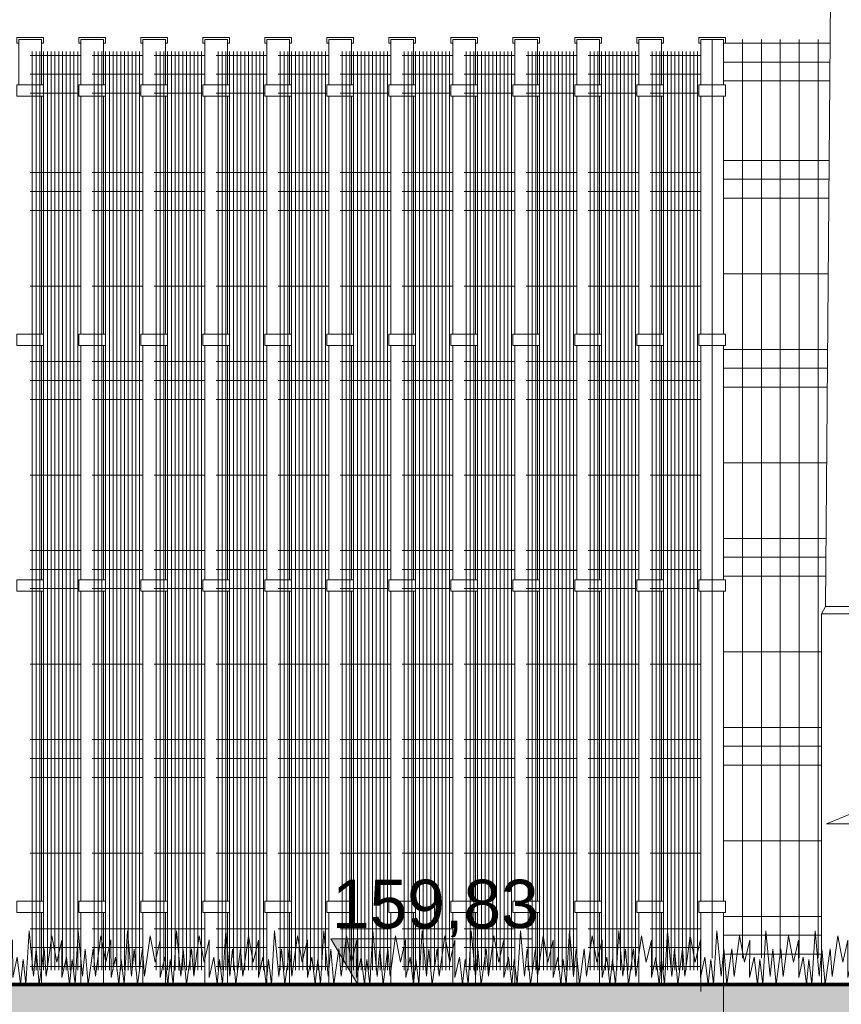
# Model space of a CAD drawing. Header units: millimetres. Extents: x 1962 to 3194, y -795 to -219.
# Tile 204 of 256: x 2596.29 to 2598.47, y -476 to -473.39. Entities that reach past the tile are written whole.
import ezdxf

# ---------------------------------------------------------------- set-up
doc = ezdxf.new("R2010")
doc.units = ezdxf.units.MM
doc.linetypes.add('HIDDEN', pattern=[9.525, 6.35, -3.175])
for name, color, linetype, lineweight in [('A_elewacje kolorystyka', 252, 'Continuous', 9), ('A_flagi przekrojowe', 92, 'Continuous', 9), ('A_hatch przekroje', 125, 'Continuous', 9), ('A_hidden', 137, 'HIDDEN', 9), ('A_koty wysokośc.', 53, 'Continuous', 9), ('A_latarnie', 22, 'Continuous', 9), ('A_ogrodzenie 2_4m', 45, 'Continuous', 9), ('A_przekrojowe', 42, 'Continuous', 9), ('A_widok', 142, 'Continuous', 9)]:
    doc.layers.add(name, color=color, linetype=linetype, lineweight=lineweight)
doc.styles.get("Standard").update_dxf_attribs({"font": 'arial.ttf'})

# ---------------------------------------------------------------- blocks, each defined once
blk = doc.blocks.new('zw$498B')
at = {"layer": 'A_latarnie'}
for p, q in [((-0.08, 1), (-0.05, 4.5)), ((-0.08, 1), (-0.09, 0.98)), ((-0.08, 1), (0.08, 1)), ((-0.09, 0.98), (0.09, 0.98)), ((-0.09, 0.98), (-0.09, 0)), ((-0.09, 0), (0.09, 0))]:
    blk.add_line(p, q, dxfattribs=at)
blk = doc.blocks.new('zw$CA91')
at = {"layer": 'A_koty wysokośc.'}
h = blk.add_hatch(color=256, dxfattribs=at)
h.dxf.hatch_style = 1
h.paths.add_polyline_path([(-0.448, 0.753), (0, 0), (0, 0.753)])
blk.add_lwpolyline([(2.874, 0.753), (-0.448, 0.753), (0, 0), (0, 0.753)], dxfattribs=at)
blk = doc.blocks.new('zw$607D')
at = {"layer": 'A_hatch przekroje'}
h = blk.add_hatch(dxfattribs=at)
h.set_pattern_fill('EARTH2', color=256, scale=0.03, angle=69.9782, style=2)
h.set_pattern_definition([(225, (-78.4693, 4.5083), (1e-16, -1.077631), [0.3429, -0.4191]), (225, (-78.2268, 4.2658), (1e-16, -1.077631), [0.3429, -0.4191]), (225, (-78.2861, 4.3251), (1e-16, -1.077631), [0.35052, -0.41148]), (225, (-78.34535, 4.3843), (1e-16, -1.077631), [0.35052, -0.41148]), (225, (-78.4046, 4.4436), (1e-16, -1.077631), [0.35052, -0.41148]), (225, (-78.4046, 4.9824), (1e-16, -1.077631), [0.3429, -0.4191]), (225, (-78.34535, 4.92315), (1e-16, -1.077631), [0.3429, -0.4191]), (225, (-78.2861, 4.8639), (1e-16, -1.077631), [0.3429, -0.4191]), (225, (-78.2268, 4.8046), (1e-16, -1.077631), [0.3429, -0.4191]), (225, (-78.4693, 5.0471), (1e-16, -1.077631), [0.3429, -0.4191]), (315, (-78.98654, 4.5298), (1.077631, 0), [0.3429, -0.4191]), (315, (-78.7387, 4.7777), (1.077631, 0), [0.3429, -0.4191]), (315, (-78.80334, 4.713), (1.077631, 0), [0.3429, -0.4191]), (315, (-78.8626, 4.65374), (1.077631, 0), [0.3429, -0.4191]), (315, (-78.9219, 4.5945), (1.077631, 0), [0.3429, -0.4191]), (315, (-78.3831, 4.5945), (1.077631, 0), [0.35052, -0.41148]), (315, (-78.3238, 4.65374), (1.077631, 0), [0.35052, -0.41148]), (315, (-78.2645, 4.713), (1.077631, 0), [0.35052, -0.41148]), (315, (-78.1999, 4.7777), (1.077631, 0), [0.3429, -0.4191]), (315, (-78.4423, 4.5352), (1.077631, 0), [0.3429, -0.4191])])
h.paths.add_polyline_path([(-131.3806, -0.9503), (-128.5486, -0.9503), (-128.1695, -0.6713), (-127.4013, -0.6606), (-127.1193, -0.9285), (-126.3193, -0.9285), (-125.7914, -0.54), (-24.0282, -0.54), (-23.6193, -0.9285), (-22.8193, -0.9285), (-22.4739, -0.6743), (-5.3893, -1.0103), (-4.8842, -0.5), (-0.6149, -0.5), (-0.12, 0), (-5.9893, 0), (-5.9893, 0.02), (-6.0693, 0.02), (-6.0693, -0.03), (-6.2693, -0.03), (-6.2693, -0.11), (-6.0693, -0.11), (-6.0693, -0.16), (-6.0693, -0.28), (-6.0978, -0.2995), (-6.1093, -0.36), (-5.8893, -0.36), (-5.8893, -0.5003), (-6.2585, -0.5003), (-24.3693, -0.1369), (-24.3693, -0.04), (-24.1093, -0.04), (-24.1093, 0.09), (-24.2093, 0.24), (-24.2093, 0.34), (-24.2693, 0.34), (-24.2693, 0.24), (-24.3693, 0.09), (-24.3693, 0.0473), (-26.8255, -0.004), (-26.8255, -0.264), (-27.0855, -0.264), (-27.0855, -0.004), (-30.3119, 0.0634), (-33.5384, -0.004), (-33.5384, -0.264), (-33.7984, -0.264), (-33.7984, -0.004), (-35.9184, 0.0403), (-38.0384, -0.004), (-38.0384, -0.264), (-38.2984, -0.264), (-38.2984, -0.004), (-40.4184, 0.0403), (-42.5384, -0.004), (-42.5384, -0.264), (-42.7984, -0.264), (-42.7984, -0.004), (-44.9184, 0.0403), (-47.0384, -0.004), (-47.0384, -0.264), (-47.2984, -0.264), (-47.2984, -0.004), (-49.4184, 0.0403), (-51.5384, -0.004), (-51.5384, -0.264), (-51.7984, -0.264), (-51.7984, -0.004), (-53.9184, 0.0403), (-56.0384, -0.004), (-56.0384, -0.264), (-56.2984, -0.264), (-56.2984, -0.004), (-58.4184, 0.0403), (-60.5384, -0.004), (-60.5384, -0.264), (-60.7984, -0.264), (-60.7984, -0.004), (-62.9184, 0.0403), (-65.0384, -0.004), (-65.0384, -0.264), (-65.2984, -0.264), (-65.2984, -0.004), (-67.4184, 0.0403), (-69.5384, -0.004), (-69.5384, -0.264), (-69.7984, -0.264), (-69.7984, -0.004), (-71.9184, 0.0403), (-74.0384, -0.004), (-74.0384, -0.264), (-74.2984, -0.264), (-74.2984, -0.004), (-76.4184, 0.0403), (-78.5384, -0.004), (-78.5384, -0.264), (-78.7984, -0.264), (-78.7984, -0.004), (-80.9184, 0.0403), (-83.0384, -0.004), (-83.0384, -0.264), (-83.2984, -0.264), (-83.2984, -0.004), (-85.4184, 0.0403), (-87.5384, -0.004), (-87.5384, -0.264), (-87.7984, -0.264), (-87.7984, -0.004), (-89.9184, 0.0403), (-92.0384, -0.004), (-92.0384, -0.264), (-92.2984, -0.264), (-92.2984, -0.004), (-94.4184, 0.0403), (-96.5384, -0.004), (-96.5384, -0.264), (-96.7984, -0.264), (-96.7984, -0.004), (-98.9184, 0.0403), (-101.0384, -0.004), (-101.0384, -0.264), (-101.2984, -0.264), (-101.2984, -0.004), (-103.4184, 0.0403), (-105.5384, -0.004), (-105.5384, -0.264), (-105.7984, -0.264), (-105.7984, -0.004), (-107.9184, 0.0403), (-110.0384, -0.004), (-110.0384, -0.264), (-110.2984, -0.264), (-110.2984, -0.004), (-112.4184, 0.0403), (-114.5384, -0.004), (-114.5384, -0.264), (-114.7984, -0.264), (-114.7984, -0.004), (-116.9184, 0.0403), (-119.0384, -0.004), (-119.0384, -0.264), (-119.2984, -0.264), (-119.2984, -0.004), (-121.4184, 0.0403), (-123.5384, -0.004), (-123.5384, -0.264), (-123.7984, -0.264), (-123.7984, -0.004), (-125.5693, 0.033), (-125.5693, 0.09), (-125.6693, 0.24), (-125.6693, 0.34), (-125.7293, 0.34), (-125.7293, 0.24), (-125.8293, 0.09), (-125.8293, 0.0384), (-125.8293, -0.04), (-125.5693, -0.04), (-125.5693, -0.1369), (-128.1493, -0.1829), (-128.1493, -0.08), (-127.9293, -0.08), (-127.9408, -0.0195), (-127.9693, 0), (-127.9693, 0.3), (-128.0493, 0.3), (-128.0493, 0.27), (-132.6493, 0.27)])
h.paths.add_polyline_path([(-128.1493, -0.08), (-128.1093, 0.2), (-128.0493, 0.2), (-128.0493, 0), (-128.0493, -0.0195), (-127.9408, -0.0195), (-127.9293, -0.08)], flags=16)
at = {"layer": 'A_flagi przekrojowe'}
blk.add_lwpolyline([(-128.0493, 0.6948), (-128.6457, 0.6948), (-128.577, 0.7227), (-128.577, 0.6948)], dxfattribs=at)
at = {"layer": 'A_hidden', "ltscale": 0.02}
blk.add_lwpolyline([(-128.9186, 0.27), (-128.9186, -0.43), (-128.9786, -0.43), (-128.9786, 0.27)], dxfattribs=at)
at = {"layer": 'A_ogrodzenie 2_4m'}
for p, q in [((-128.9486, 2.77), (-128.9486, 0.34)), ((-128.8682, 0.34), (-128.8682, 2.77)), ((-128.8182, 0.34), (-128.8182, 2.77)), ((-128.7682, 0.34), (-128.7682, 2.77)), ((-128.7182, 0.34), (-128.7182, 2.77)), ((-128.6682, 0.34), (-128.6682, 2.77)), ((-130.747, 0.3076), (-130.747, 2.7376)), ((-130.737, 0.3076), (-130.737, 2.7376)), ((-130.727, 0.3076), (-130.727, 2.7376)), ((-130.717, 0.3076), (-130.717, 2.7376)), ((-130.707, 0.3076), (-130.707, 2.7376)), ((-130.697, 0.3076), (-130.697, 2.7376)), ((-130.687, 0.3076), (-130.687, 2.7376)), ((-130.677, 0.3076), (-130.677, 2.7376)), ((-130.667, 0.3076), (-130.667, 2.7376)), ((-130.657, 0.3076), (-130.657, 2.7376)), ((-130.647, 0.3076), (-130.647, 2.7376)), ((-130.637, 0.3076), (-130.637, 2.7376)), ((-130.627, 0.3076), (-130.627, 2.7376)), ((-130.583, 0.3076), (-130.583, 2.7376)), ((-130.573, 0.3076), (-130.573, 2.7376)), ((-130.563, 0.3076), (-130.563, 2.7376)), ((-130.553, 0.3076), (-130.553, 2.7376)), ((-130.543, 0.3076), (-130.543, 2.7376)), ((-130.533, 0.3076), (-130.533, 2.7376)), ((-130.523, 0.3076), (-130.523, 2.7376)), ((-130.513, 0.3076), (-130.513, 2.7376)), ((-130.503, 0.3076), (-130.503, 2.7376)), ((-130.493, 0.3076), (-130.493, 2.7376)), ((-130.483, 0.3076), (-130.483, 2.7376)), ((-130.473, 0.3076), (-130.473, 2.7376)), ((-130.463, 0.3076), (-130.463, 2.7376)), ((-130.419, 0.3076), (-130.419, 2.7376)), ((-130.409, 0.3076), (-130.409, 2.7376)), ((-130.399, 0.3076), (-130.399, 2.7376)), ((-130.389, 0.3076), (-130.389, 2.7376)), ((-130.379, 0.3076), (-130.379, 2.7376)), ((-130.369, 0.3076), (-130.369, 2.7376)), ((-130.359, 0.3076), (-130.359, 2.7376)), ((-130.349, 0.3076), (-130.349, 2.7376)), ((-130.339, 0.3076), (-130.339, 2.7376)), ((-130.329, 0.3076), (-130.329, 2.7376)), ((-130.319, 0.3076), (-130.319, 2.7376)), ((-130.309, 0.3076), (-130.309, 2.7376)), ((-130.299, 0.3076), (-130.299, 2.7376)), ((-130.255, 0.3076), (-130.255, 2.7376)), ((-130.245, 0.3076), (-130.245, 2.7376)), ((-130.235, 0.3076), (-130.235, 2.7376)), ((-130.225, 0.3076), (-130.225, 2.7376)), ((-130.215, 0.3076), (-130.215, 2.7376)), ((-130.205, 0.3076), (-130.205, 2.7376)), ((-130.195, 0.3076), (-130.195, 2.7376)), ((-130.185, 0.3076), (-130.185, 2.7376)), ((-130.175, 0.3076), (-130.175, 2.7376)), ((-130.165, 0.3076), (-130.165, 2.7376)), ((-130.155, 0.3076), (-130.155, 2.7376)), ((-130.145, 0.3076), (-130.145, 2.7376)), ((-130.135, 0.3076), (-130.135, 2.7376)), ((-130.091, 0.3076), (-130.091, 2.7376)), ((-130.081, 0.3076), (-130.081, 2.7376)), ((-130.071, 0.3076), (-130.071, 2.7376)), ((-130.061, 0.3076), (-130.061, 2.7376)), ((-130.051, 0.3076), (-130.051, 2.7376)), ((-130.041, 0.3076), (-130.041, 2.7376)), ((-130.031, 0.3076), (-130.031, 2.7376)), ((-130.021, 0.3076), (-130.021, 2.7376)), ((-130.011, 0.3076), (-130.011, 2.7376)), ((-130.001, 0.3076), (-130.001, 2.7376)), ((-129.991, 0.3076), (-129.991, 2.7376)), ((-129.981, 0.3076), (-129.981, 2.7376)), ((-129.971, 0.3076), (-129.971, 2.7376)), ((-129.927, 0.3076), (-129.927, 2.7376)), ((-129.917, 0.3076), (-129.917, 2.7376)), ((-129.907, 0.3076), (-129.907, 2.7376)), ((-129.897, 0.3076), (-129.897, 2.7376)), ((-129.887, 0.3076), (-129.887, 2.7376)), ((-129.877, 0.3076), (-129.877, 2.7376)), ((-129.867, 0.3076), (-129.867, 2.7376)), ((-129.857, 0.3076), (-129.857, 2.7376)), ((-129.847, 0.3076), (-129.847, 2.7376)), ((-129.837, 0.3076), (-129.837, 2.7376)), ((-129.827, 0.3076), (-129.827, 2.7376)), ((-129.817, 0.3076), (-129.817, 2.7376)), ((-129.807, 0.3076), (-129.807, 2.7376)), ((-129.763, 0.3076), (-129.763, 2.7376)), ((-129.753, 0.3076), (-129.753, 2.7376)), ((-129.743, 0.3076), (-129.743, 2.7376)), ((-129.733, 0.3076), (-129.733, 2.7376)), ((-129.723, 0.3076), (-129.723, 2.7376)), ((-129.713, 0.3076), (-129.713, 2.7376)), ((-129.703, 0.3076), (-129.703, 2.7376)), ((-129.693, 0.3076), (-129.693, 2.7376)), ((-129.683, 0.3076), (-129.683, 2.7376)), ((-129.673, 0.3076), (-129.673, 2.7376)), ((-129.663, 0.3076), (-129.663, 2.7376)), ((-129.653, 0.3076), (-129.653, 2.7376)), ((-129.643, 0.3076), (-129.643, 2.7376)), ((-129.599, 0.3076), (-129.599, 2.7376)), ((-129.589, 0.3076), (-129.589, 2.7376)), ((-129.579, 0.3076), (-129.579, 2.7376)), ((-129.569, 0.3076), (-129.569, 2.7376)), ((-129.559, 0.3076), (-129.559, 2.7376)), ((-129.549, 0.3076), (-129.549, 2.7376)), ((-129.539, 0.3076), (-129.539, 2.7376)), ((-129.529, 0.3076), (-129.529, 2.7376)), ((-129.519, 0.3076), (-129.519, 2.7376)), ((-129.509, 0.3076), (-129.509, 2.7376)), ((-129.499, 0.3076), (-129.499, 2.7376)), ((-129.489, 0.3076), (-129.489, 2.7376)), ((-129.479, 0.3076), (-129.479, 2.7376)), ((-129.435, 0.3076), (-129.435, 2.7376)), ((-129.425, 0.3076), (-129.425, 2.7376)), ((-129.415, 0.3076), (-129.415, 2.7376)), ((-129.405, 0.3076), (-129.405, 2.7376)), ((-129.395, 0.3076), (-129.395, 2.7376)), ((-129.385, 0.3076), (-129.385, 2.7376)), ((-129.375, 0.3076), (-129.375, 2.7376)), ((-129.365, 0.3076), (-129.365, 2.7376)), ((-129.355, 0.3076), (-129.355, 2.7376)), ((-129.345, 0.3076), (-129.345, 2.7376)), ((-129.335, 0.3076), (-129.335, 2.7376)), ((-129.325, 0.3076), (-129.325, 2.7376)), ((-129.315, 0.3076), (-129.315, 2.7376)), ((-129.271, 0.3076), (-129.271, 2.7376)), ((-129.261, 0.3076), (-129.261, 2.7376)), ((-129.251, 0.3076), (-129.251, 2.7376)), ((-129.241, 0.3076), (-129.241, 2.7376)), ((-129.231, 0.3076), (-129.231, 2.7376)), ((-129.221, 0.3076), (-129.221, 2.7376)), ((-129.211, 0.3076), (-129.211, 2.7376)), ((-129.201, 0.3076), (-129.201, 2.7376)), ((-129.191, 0.3076), (-129.191, 2.7376)), ((-129.181, 0.3076), (-129.181, 2.7376)), ((-129.171, 0.3076), (-129.171, 2.7376)), ((-129.161, 0.3076), (-129.161, 2.7376)), ((-129.151, 0.3076), (-129.151, 2.7376)), ((-129.107, 0.3076), (-129.107, 2.7376)), ((-129.097, 0.3076), (-129.097, 2.7376)), ((-129.087, 0.3076), (-129.087, 2.7376)), ((-129.077, 0.3076), (-129.077, 2.7376)), ((-129.067, 0.3076), (-129.067, 2.7376)), ((-129.057, 0.3076), (-129.057, 2.7376)), ((-129.047, 0.3076), (-129.047, 2.7376)), ((-129.037, 0.3076), (-129.037, 2.7376)), ((-129.027, 0.3076), (-129.027, 2.7376)), ((-129.017, 0.3076), (-129.017, 2.7376)), ((-129.007, 0.3076), (-129.007, 2.7376)), ((-128.997, 0.3076), (-128.997, 2.7376)), ((-128.987, 0.3076), (-128.987, 2.7376)), ((-128.9186, 2.76), (-128.6363, 2.76)), ((-130.7526, 2.7276), (-130.6186, 2.7276)), ((-130.5886, 2.7276), (-130.4546, 2.7276)), ((-130.4246, 2.7276), (-130.2906, 2.7276)), ((-130.2606, 2.7276), (-130.1266, 2.7276)), ((-130.0966, 2.7276), (-129.9626, 2.7276)), ((-129.9326, 2.7276), (-129.7986, 2.7276)), ((-129.7686, 2.7276), (-129.6346, 2.7276)), ((-129.6046, 2.7276), (-129.4706, 2.7276)), ((-129.4406, 2.7276), (-129.3066, 2.7276)), ((-129.2766, 2.7276), (-129.1426, 2.7276)), ((-129.1126, 2.7276), (-128.9786, 2.7276)), ((-128.9186, 2.71), (-128.6367, 2.71)), ((-130.7526, 2.6776), (-130.6186, 2.6776)), ((-130.5886, 2.6776), (-130.4546, 2.6776)), ((-130.4246, 2.6776), (-130.2906, 2.6776)), ((-130.2606, 2.6776), (-130.1266, 2.6776)), ((-130.0966, 2.6776), (-129.9626, 2.6776)), ((-129.9326, 2.6776), (-129.7986, 2.6776)), ((-129.7686, 2.6776), (-129.6346, 2.6776)), ((-129.6046, 2.6776), (-129.4706, 2.6776)), ((-129.4406, 2.6776), (-129.3066, 2.6776)), ((-129.2766, 2.6776), (-129.1426, 2.6776)), ((-129.1126, 2.6776), (-128.9786, 2.6776)), ((-128.9186, 2.66), (-128.6371, 2.66)), ((-130.7526, 2.6276), (-130.6236, 2.6276)), ((-130.5886, 2.6276), (-130.4596, 2.6276)), ((-130.4246, 2.6276), (-130.2956, 2.6276)), ((-130.2606, 2.6276), (-130.1316, 2.6276)), ((-130.0966, 2.6276), (-129.9676, 2.6276)), ((-129.9326, 2.6276), (-129.8036, 2.6276)), ((-129.7686, 2.6276), (-129.6396, 2.6276)), ((-129.6046, 2.6276), (-129.4756, 2.6276)), ((-129.4406, 2.6276), (-129.3116, 2.6276)), ((-129.2766, 2.6276), (-129.1476, 2.6276)), ((-129.1126, 2.6276), (-128.9836, 2.6276)), ((-128.9186, 2.45), (-128.6389, 2.45)), ((-130.7526, 2.4176), (-130.6186, 2.4176)), ((-130.5886, 2.4176), (-130.4546, 2.4176)), ((-130.4246, 2.4176), (-130.2906, 2.4176)), ((-130.2606, 2.4176), (-130.1266, 2.4176)), ((-130.0966, 2.4176), (-129.9626, 2.4176)), ((-129.9326, 2.4176), (-129.7986, 2.4176)), ((-129.7686, 2.4176), (-129.6346, 2.4176)), ((-129.6046, 2.4176), (-129.4706, 2.4176)), ((-129.4406, 2.4176), (-129.3066, 2.4176)), ((-129.2766, 2.4176), (-129.1426, 2.4176)), ((-129.1126, 2.4176), (-128.9786, 2.4176)), ((-128.9186, 2.4), (-128.6394, 2.4)), ((-130.7526, 2.3676), (-130.6186, 2.3676)), ((-130.5886, 2.3676), (-130.4546, 2.3676)), ((-130.4246, 2.3676), (-130.2906, 2.3676)), ((-130.2606, 2.3676), (-130.1266, 2.3676)), ((-130.0966, 2.3676), (-129.9626, 2.3676)), ((-129.9326, 2.3676), (-129.7986, 2.3676)), ((-129.7686, 2.3676), (-129.6346, 2.3676)), ((-129.6046, 2.3676), (-129.4706, 2.3676)), ((-129.4406, 2.3676), (-129.3066, 2.3676)), ((-129.2766, 2.3676), (-129.1426, 2.3676)), ((-129.1126, 2.3676), (-128.9786, 2.3676)), ((-128.9186, 2.35), (-128.6398, 2.35)), ((-130.7526, 2.3176), (-130.6186, 2.3176)), ((-130.5886, 2.3176), (-130.4546, 2.3176)), ((-130.4246, 2.3176), (-130.2906, 2.3176)), ((-130.2606, 2.3176), (-130.1266, 2.3176)), ((-130.0966, 2.3176), (-129.9626, 2.3176)), ((-129.9326, 2.3176), (-129.7986, 2.3176)), ((-129.7686, 2.3176), (-129.6346, 2.3176)), ((-129.6046, 2.3176), (-129.4706, 2.3176)), ((-129.4406, 2.3176), (-129.3066, 2.3176)), ((-129.2766, 2.3176), (-129.1426, 2.3176)), ((-129.1126, 2.3176), (-128.9786, 2.3176)), ((-128.9186, 2.15), (-128.6415, 2.15)), ((-130.7526, 2.1176), (-130.6186, 2.1176)), ((-130.5886, 2.1176), (-130.4546, 2.1176)), ((-130.4246, 2.1176), (-130.2906, 2.1176)), ((-130.2606, 2.1176), (-130.1266, 2.1176)), ((-130.0966, 2.1176), (-129.9626, 2.1176)), ((-129.9326, 2.1176), (-129.7986, 2.1176)), ((-129.7686, 2.1176), (-129.6346, 2.1176)), ((-129.6046, 2.1176), (-129.4706, 2.1176)), ((-129.4406, 2.1176), (-129.3066, 2.1176)), ((-129.2766, 2.1176), (-129.1426, 2.1176)), ((-129.1126, 2.1176), (-128.9786, 2.1176)), ((-128.9186, 1.95), (-128.6432, 1.95)), ((-130.7526, 1.9176), (-130.6186, 1.9176)), ((-130.5886, 1.9176), (-130.4546, 1.9176)), ((-130.4246, 1.9176), (-130.2906, 1.9176)), ((-130.2606, 1.9176), (-130.1266, 1.9176)), ((-130.0966, 1.9176), (-129.9626, 1.9176)), ((-129.9326, 1.9176), (-129.7986, 1.9176)), ((-129.7686, 1.9176), (-129.6346, 1.9176)), ((-129.6046, 1.9176), (-129.4706, 1.9176)), ((-129.4406, 1.9176), (-129.3066, 1.9176)), ((-129.2766, 1.9176), (-129.1426, 1.9176)), ((-129.1126, 1.9176), (-128.9786, 1.9176)), ((-128.9186, 1.9), (-128.6437, 1.9)), ((-130.7526, 1.8676), (-130.6186, 1.8676)), ((-130.5886, 1.8676), (-130.4546, 1.8676)), ((-130.4246, 1.8676), (-130.2906, 1.8676)), ((-130.2606, 1.8676), (-130.1266, 1.8676)), ((-130.0966, 1.8676), (-129.9626, 1.8676)), ((-129.9326, 1.8676), (-129.7986, 1.8676)), ((-129.7686, 1.8676), (-129.6346, 1.8676)), ((-129.6046, 1.8676), (-129.4706, 1.8676)), ((-129.4406, 1.8676), (-129.3066, 1.8676)), ((-129.2766, 1.8676), (-129.1426, 1.8676)), ((-129.1126, 1.8676), (-128.9786, 1.8676)), ((-128.9186, 1.85), (-128.6441, 1.85)), ((-130.7526, 1.8176), (-130.6186, 1.8176)), ((-130.5886, 1.8176), (-130.4546, 1.8176)), ((-130.4246, 1.8176), (-130.2906, 1.8176)), ((-130.2606, 1.8176), (-130.1266, 1.8176)), ((-130.0966, 1.8176), (-129.9626, 1.8176)), ((-129.9326, 1.8176), (-129.7986, 1.8176)), ((-129.7686, 1.8176), (-129.6346, 1.8176)), ((-129.6046, 1.8176), (-129.4706, 1.8176)), ((-129.4406, 1.8176), (-129.3066, 1.8176)), ((-129.2766, 1.8176), (-129.1426, 1.8176)), ((-129.1126, 1.8176), (-128.9786, 1.8176)), ((-128.9186, 1.65), (-128.6458, 1.65)), ((-130.7526, 1.6176), (-130.6186, 1.6176)), ((-130.5886, 1.6176), (-130.4546, 1.6176)), ((-130.4246, 1.6176), (-130.2906, 1.6176)), ((-130.2606, 1.6176), (-130.1266, 1.6176)), ((-130.0966, 1.6176), (-129.9626, 1.6176)), ((-129.9326, 1.6176), (-129.7986, 1.6176)), ((-129.7686, 1.6176), (-129.6346, 1.6176)), ((-129.6046, 1.6176), (-129.4706, 1.6176)), ((-129.4406, 1.6176), (-129.3066, 1.6176)), ((-129.2766, 1.6176), (-129.1426, 1.6176)), ((-129.1126, 1.6176), (-128.9786, 1.6176)), ((-128.9186, 1.45), (-128.6475, 1.45)), ((-130.7526, 1.4176), (-130.6186, 1.4176)), ((-130.5886, 1.4176), (-130.4546, 1.4176)), ((-130.4246, 1.4176), (-130.2906, 1.4176)), ((-130.2606, 1.4176), (-130.1266, 1.4176)), ((-130.0966, 1.4176), (-129.9626, 1.4176)), ((-129.9326, 1.4176), (-129.7986, 1.4176)), ((-129.7686, 1.4176), (-129.6346, 1.4176)), ((-129.6046, 1.4176), (-129.4706, 1.4176)), ((-129.4406, 1.4176), (-129.3066, 1.4176)), ((-129.2766, 1.4176), (-129.1426, 1.4176)), ((-129.1126, 1.4176), (-128.9786, 1.4176)), ((-128.9186, 1.4), (-128.6479, 1.4)), ((-130.7526, 1.3676), (-130.6186, 1.3676)), ((-130.5886, 1.3676), (-130.4546, 1.3676)), ((-130.4246, 1.3676), (-130.2906, 1.3676)), ((-130.2606, 1.3676), (-130.1266, 1.3676)), ((-130.0966, 1.3676), (-129.9626, 1.3676)), ((-129.9326, 1.3676), (-129.7986, 1.3676)), ((-129.7686, 1.3676), (-129.6346, 1.3676)), ((-129.6046, 1.3676), (-129.4706, 1.3676)), ((-129.4406, 1.3676), (-129.3066, 1.3676)), ((-129.2766, 1.3676), (-129.1426, 1.3676)), ((-129.1126, 1.3676), (-128.9786, 1.3676)), ((-128.9186, 1.35), (-128.6484, 1.35)), ((-130.7526, 1.3176), (-130.6236, 1.3176)), ((-130.5886, 1.3176), (-130.4596, 1.3176)), ((-130.4246, 1.3176), (-130.2956, 1.3176)), ((-130.2606, 1.3176), (-130.1316, 1.3176)), ((-130.0966, 1.3176), (-129.9676, 1.3176)), ((-129.9326, 1.3176), (-129.8036, 1.3176)), ((-129.7686, 1.3176), (-129.6396, 1.3176)), ((-129.6046, 1.3176), (-129.4756, 1.3176)), ((-129.4406, 1.3176), (-129.3116, 1.3176)), ((-129.2766, 1.3176), (-129.1476, 1.3176)), ((-129.1126, 1.3176), (-128.9836, 1.3176)), ((-128.9186, 1.15), (-128.6591, 1.15)), ((-130.7526, 1.1176), (-130.6186, 1.1176)), ((-130.5886, 1.1176), (-130.4546, 1.1176)), ((-130.4246, 1.1176), (-130.2906, 1.1176)), ((-130.2606, 1.1176), (-130.1266, 1.1176)), ((-130.0966, 1.1176), (-129.9626, 1.1176)), ((-129.9326, 1.1176), (-129.7986, 1.1176)), ((-129.7686, 1.1176), (-129.6346, 1.1176)), ((-129.6046, 1.1176), (-129.4706, 1.1176)), ((-129.4406, 1.1176), (-129.3066, 1.1176)), ((-129.2766, 1.1176), (-129.1426, 1.1176)), ((-129.1126, 1.1176), (-128.9786, 1.1176)), ((-128.9186, 0.95), (-128.6591, 0.95)), ((-130.7526, 0.9176), (-130.6186, 0.9176)), ((-130.5886, 0.9176), (-130.4546, 0.9176)), ((-130.4246, 0.9176), (-130.2906, 0.9176)), ((-130.2606, 0.9176), (-130.1266, 0.9176)), ((-130.0966, 0.9176), (-129.9626, 0.9176)), ((-129.9326, 0.9176), (-129.7986, 0.9176)), ((-129.7686, 0.9176), (-129.6346, 0.9176)), ((-129.6046, 0.9176), (-129.4706, 0.9176)), ((-129.4406, 0.9176), (-129.3066, 0.9176)), ((-129.2766, 0.9176), (-129.1426, 0.9176)), ((-129.1126, 0.9176), (-128.9786, 0.9176)), ((-128.9186, 0.9), (-128.6591, 0.9)), ((-130.7526, 0.8676), (-130.6186, 0.8676)), ((-130.5886, 0.8676), (-130.4546, 0.8676)), ((-130.4246, 0.8676), (-130.2906, 0.8676)), ((-130.2606, 0.8676), (-130.1266, 0.8676)), ((-130.0966, 0.8676), (-129.9626, 0.8676)), ((-129.9326, 0.8676), (-129.7986, 0.8676)), ((-129.7686, 0.8676), (-129.6346, 0.8676)), ((-129.6046, 0.8676), (-129.4706, 0.8676)), ((-129.4406, 0.8676), (-129.3066, 0.8676)), ((-129.2766, 0.8676), (-129.1426, 0.8676)), ((-129.1126, 0.8676), (-128.9786, 0.8676)), ((-128.9186, 0.85), (-128.6591, 0.85)), ((-130.7526, 0.8176), (-130.6186, 0.8176)), ((-130.5886, 0.8176), (-130.4546, 0.8176)), ((-130.4246, 0.8176), (-130.2906, 0.8176)), ((-130.2606, 0.8176), (-130.1266, 0.8176)), ((-130.0966, 0.8176), (-129.9626, 0.8176)), ((-129.9326, 0.8176), (-129.7986, 0.8176)), ((-129.7686, 0.8176), (-129.6346, 0.8176)), ((-129.6046, 0.8176), (-129.4706, 0.8176)), ((-129.4406, 0.8176), (-129.3066, 0.8176)), ((-129.2766, 0.8176), (-129.1426, 0.8176)), ((-129.1126, 0.8176), (-128.9786, 0.8176)), ((-128.9186, 0.65), (-128.6591, 0.65)), ((-130.7526, 0.6176), (-130.6186, 0.6176)), ((-130.5886, 0.6176), (-130.4546, 0.6176)), ((-130.4246, 0.6176), (-130.2906, 0.6176)), ((-130.2606, 0.6176), (-130.1266, 0.6176)), ((-130.0966, 0.6176), (-129.9626, 0.6176)), ((-129.9326, 0.6176), (-129.7986, 0.6176)), ((-129.7686, 0.6176), (-129.6346, 0.6176)), ((-129.6046, 0.6176), (-129.4706, 0.6176)), ((-129.4406, 0.6176), (-129.3066, 0.6176)), ((-129.2766, 0.6176), (-129.1426, 0.6176)), ((-129.1126, 0.6176), (-128.9786, 0.6176)), ((-128.9186, 0.45), (-128.6591, 0.45)), ((-130.7526, 0.4176), (-130.6186, 0.4176)), ((-130.5886, 0.4176), (-130.4546, 0.4176)), ((-130.4246, 0.4176), (-130.2906, 0.4176)), ((-130.2606, 0.4176), (-130.1266, 0.4176)), ((-130.0966, 0.4176), (-129.9626, 0.4176)), ((-129.9326, 0.4176), (-129.7986, 0.4176)), ((-129.7686, 0.4176), (-129.6346, 0.4176)), ((-129.6046, 0.4176), (-129.4706, 0.4176)), ((-129.4406, 0.4176), (-129.3066, 0.4176)), ((-129.2766, 0.4176), (-129.1426, 0.4176)), ((-129.1126, 0.4176), (-128.9786, 0.4176)), ((-130.7526, 0.3676), (-130.6186, 0.3676)), ((-130.5886, 0.3676), (-130.4546, 0.3676)), ((-130.4246, 0.3676), (-130.2906, 0.3676)), ((-130.2606, 0.3676), (-130.1266, 0.3676)), ((-130.0966, 0.3676), (-129.9626, 0.3676)), ((-129.9326, 0.3676), (-129.7986, 0.3676)), ((-129.7686, 0.3676), (-129.6346, 0.3676)), ((-129.6046, 0.3676), (-129.4706, 0.3676)), ((-129.4406, 0.3676), (-129.3066, 0.3676)), ((-129.2766, 0.3676), (-129.1426, 0.3676)), ((-129.1126, 0.3676), (-128.9786, 0.3676)), ((-130.7526, 0.3176), (-130.6186, 0.3176)), ((-130.5886, 0.3176), (-130.4546, 0.3176)), ((-130.4246, 0.3176), (-130.2906, 0.3176)), ((-130.2606, 0.3176), (-130.1266, 0.3176)), ((-130.0966, 0.3176), (-129.9626, 0.3176)), ((-129.9326, 0.3176), (-129.7986, 0.3176)), ((-129.7686, 0.3176), (-129.6346, 0.3176)), ((-129.6046, 0.3176), (-129.4706, 0.3176)), ((-129.4406, 0.3176), (-129.3066, 0.3176)), ((-129.2766, 0.3176), (-129.1426, 0.3176)), ((-129.1126, 0.3176), (-128.9786, 0.3176)), ((-128.9186, 0.27), (-128.9786, 0.27))]:
    blk.add_line(p, q, dxfattribs=at)
for points in [[(-130.7176, 2.76), (-130.7226, 2.76), (-130.7226, 2.77), (-130.7826, 2.77), (-130.7826, 2.76), (-130.7876, 2.76), (-130.7876, 2.775), (-130.7176, 2.775)], [(-130.5536, 2.76), (-130.5586, 2.76), (-130.5586, 2.77), (-130.6186, 2.77), (-130.6186, 2.76), (-130.6236, 2.76), (-130.6236, 2.775), (-130.5536, 2.775)], [(-130.3896, 2.76), (-130.3946, 2.76), (-130.3946, 2.77), (-130.4546, 2.77), (-130.4546, 2.76), (-130.4596, 2.76), (-130.4596, 2.775), (-130.3896, 2.775)], [(-130.2256, 2.76), (-130.2306, 2.76), (-130.2306, 2.77), (-130.2906, 2.77), (-130.2906, 2.76), (-130.2956, 2.76), (-130.2956, 2.775), (-130.2256, 2.775)], [(-130.0616, 2.76), (-130.0666, 2.76), (-130.0666, 2.77), (-130.1266, 2.77), (-130.1266, 2.76), (-130.1316, 2.76), (-130.1316, 2.775), (-130.0616, 2.775)], [(-129.8976, 2.76), (-129.9026, 2.76), (-129.9026, 2.77), (-129.9626, 2.77), (-129.9626, 2.76), (-129.9676, 2.76), (-129.9676, 2.775), (-129.8976, 2.775)], [(-129.7336, 2.76), (-129.7386, 2.76), (-129.7386, 2.77), (-129.7986, 2.77), (-129.7986, 2.76), (-129.8036, 2.76), (-129.8036, 2.775), (-129.7336, 2.775)], [(-129.5696, 2.76), (-129.5746, 2.76), (-129.5746, 2.77), (-129.6346, 2.77), (-129.6346, 2.76), (-129.6396, 2.76), (-129.6396, 2.775), (-129.5696, 2.775)], [(-129.4056, 2.76), (-129.4106, 2.76), (-129.4106, 2.77), (-129.4706, 2.77), (-129.4706, 2.76), (-129.4756, 2.76), (-129.4756, 2.775), (-129.4056, 2.775)], [(-129.2416, 2.76), (-129.2466, 2.76), (-129.2466, 2.77), (-129.3066, 2.77), (-129.3066, 2.76), (-129.3116, 2.76), (-129.3116, 2.775), (-129.2416, 2.775)], [(-129.0776, 2.76), (-129.0826, 2.76), (-129.0826, 2.77), (-129.1426, 2.77), (-129.1426, 2.76), (-129.1476, 2.76), (-129.1476, 2.775), (-129.0776, 2.775)], [(-128.9136, 2.76), (-128.9186, 2.76), (-128.9186, 2.77), (-128.9786, 2.77), (-128.9786, 2.76), (-128.9836, 2.76), (-128.9836, 2.775), (-128.9136, 2.775)]]:
    blk.add_lwpolyline(points, close=True, dxfattribs=at)
for points in [[(-130.7826, 2.65), (-130.7826, 2.77), (-130.7226, 2.77), (-130.7226, 2.65)], [(-130.6186, 2.65), (-130.6186, 2.77), (-130.5586, 2.77), (-130.5586, 2.65)], [(-130.4546, 2.65), (-130.4546, 2.77), (-130.3946, 2.77), (-130.3946, 2.65)], [(-130.2906, 2.65), (-130.2906, 2.77), (-130.2306, 2.77), (-130.2306, 2.65)], [(-130.1266, 2.65), (-130.1266, 2.77), (-130.0666, 2.77), (-130.0666, 2.65)], [(-129.9626, 2.65), (-129.9626, 2.77), (-129.9026, 2.77), (-129.9026, 2.65)], [(-129.7986, 2.65), (-129.7986, 2.77), (-129.7386, 2.77), (-129.7386, 2.65)], [(-129.6346, 2.65), (-129.6346, 2.77), (-129.5746, 2.77), (-129.5746, 2.65)], [(-129.4706, 2.65), (-129.4706, 2.77), (-129.4106, 2.77), (-129.4106, 2.65)], [(-129.3066, 2.65), (-129.3066, 2.77), (-129.2466, 2.77), (-129.2466, 2.65)], [(-129.1426, 2.65), (-129.1426, 2.77), (-129.0826, 2.77), (-129.0826, 2.65)], [(-128.9786, 2.65), (-128.9786, 2.77), (-128.9186, 2.77), (-128.9186, 2.65)], [(-130.7176, 2.65), (-130.7876, 2.65), (-130.7876, 2.62), (-130.7176, 2.62), (-130.7176, 2.65)], [(-130.5536, 2.65), (-130.6236, 2.65), (-130.6236, 2.62), (-130.5536, 2.62), (-130.5536, 2.65)], [(-130.3896, 2.65), (-130.4596, 2.65), (-130.4596, 2.62), (-130.3896, 2.62), (-130.3896, 2.65)], [(-130.2256, 2.65), (-130.2956, 2.65), (-130.2956, 2.62), (-130.2256, 2.62), (-130.2256, 2.65)], [(-130.0616, 2.65), (-130.1316, 2.65), (-130.1316, 2.62), (-130.0616, 2.62), (-130.0616, 2.65)], [(-129.8976, 2.65), (-129.9676, 2.65), (-129.9676, 2.62), (-129.8976, 2.62), (-129.8976, 2.65)], [(-129.7336, 2.65), (-129.8036, 2.65), (-129.8036, 2.62), (-129.7336, 2.62), (-129.7336, 2.65)], [(-129.5696, 2.65), (-129.6396, 2.65), (-129.6396, 2.62), (-129.5696, 2.62), (-129.5696, 2.65)], [(-129.4056, 2.65), (-129.4756, 2.65), (-129.4756, 2.62), (-129.4056, 2.62), (-129.4056, 2.65)], [(-129.2416, 2.65), (-129.3116, 2.65), (-129.3116, 2.62), (-129.2416, 2.62), (-129.2416, 2.65)], [(-129.0776, 2.65), (-129.1476, 2.65), (-129.1476, 2.62), (-129.0776, 2.62), (-129.0776, 2.65)], [(-128.9136, 2.65), (-128.9836, 2.65), (-128.9836, 2.62), (-128.9136, 2.62), (-128.9136, 2.65)], [(-130.7226, 2.62), (-130.7226, 1.99)], [(-130.6186, 1.99), (-130.6186, 2.62)], [(-130.6186, 1.99), (-130.6186, 2.62)], [(-130.5586, 2.62), (-130.5586, 1.99)], [(-130.4546, 1.99), (-130.4546, 2.62)], [(-130.4546, 1.99), (-130.4546, 2.62)], [(-130.3946, 2.62), (-130.3946, 1.99)], [(-130.2906, 1.99), (-130.2906, 2.62)], [(-130.2906, 1.99), (-130.2906, 2.62)], [(-130.2306, 2.62), (-130.2306, 1.99)], [(-130.1266, 1.99), (-130.1266, 2.62)], [(-130.1266, 1.99), (-130.1266, 2.62)], [(-130.0666, 2.62), (-130.0666, 1.99)], [(-129.9626, 1.99), (-129.9626, 2.62)], [(-129.9626, 1.99), (-129.9626, 2.62)], [(-129.9026, 2.62), (-129.9026, 1.99)], [(-129.7986, 1.99), (-129.7986, 2.62)], [(-129.7986, 1.99), (-129.7986, 2.62)], [(-129.7386, 2.62), (-129.7386, 1.99)], [(-129.6346, 1.99), (-129.6346, 2.62)], [(-129.6346, 1.99), (-129.6346, 2.62)], [(-129.5746, 2.62), (-129.5746, 1.99)], [(-129.4706, 1.99), (-129.4706, 2.62)], [(-129.4706, 1.99), (-129.4706, 2.62)], [(-129.4106, 2.62), (-129.4106, 1.99)], [(-129.3066, 1.99), (-129.3066, 2.62)], [(-129.3066, 1.99), (-129.3066, 2.62)], [(-129.2466, 2.62), (-129.2466, 1.99)], [(-129.1426, 1.99), (-129.1426, 2.62)], [(-129.1426, 1.99), (-129.1426, 2.62)], [(-129.0826, 2.62), (-129.0826, 1.99)], [(-128.9786, 1.99), (-128.9786, 2.62)], [(-128.9186, 2.62), (-128.9186, 1.99)], [(-130.7176, 1.99), (-130.7876, 1.99), (-130.7876, 1.96), (-130.7176, 1.96), (-130.7176, 1.99)], [(-130.5536, 1.99), (-130.6236, 1.99), (-130.6236, 1.96), (-130.5536, 1.96), (-130.5536, 1.99)], [(-130.3896, 1.99), (-130.4596, 1.99), (-130.4596, 1.96), (-130.3896, 1.96), (-130.3896, 1.99)], [(-130.2256, 1.99), (-130.2956, 1.99), (-130.2956, 1.96), (-130.2256, 1.96), (-130.2256, 1.99)], [(-130.0616, 1.99), (-130.1316, 1.99), (-130.1316, 1.96), (-130.0616, 1.96), (-130.0616, 1.99)], [(-129.8976, 1.99), (-129.9676, 1.99), (-129.9676, 1.96), (-129.8976, 1.96), (-129.8976, 1.99)], [(-129.7336, 1.99), (-129.8036, 1.99), (-129.8036, 1.96), (-129.7336, 1.96), (-129.7336, 1.99)], [(-129.5696, 1.99), (-129.6396, 1.99), (-129.6396, 1.96), (-129.5696, 1.96), (-129.5696, 1.99)], [(-129.4056, 1.99), (-129.4756, 1.99), (-129.4756, 1.96), (-129.4056, 1.96), (-129.4056, 1.99)], [(-129.2416, 1.99), (-129.3116, 1.99), (-129.3116, 1.96), (-129.2416, 1.96), (-129.2416, 1.99)], [(-129.0776, 1.99), (-129.1476, 1.99), (-129.1476, 1.96), (-129.0776, 1.96), (-129.0776, 1.99)], [(-128.9136, 1.99), (-128.9836, 1.99), (-128.9836, 1.96), (-128.9136, 1.96), (-128.9136, 1.99)], [(-130.7226, 1.96), (-130.7226, 1.34)], [(-130.6186, 1.34), (-130.6186, 1.96)], [(-130.6186, 1.34), (-130.6186, 1.96)], [(-130.5586, 1.96), (-130.5586, 1.34)], [(-130.4546, 1.34), (-130.4546, 1.96)], [(-130.4546, 1.34), (-130.4546, 1.96)], [(-130.3946, 1.96), (-130.3946, 1.34)], [(-130.2906, 1.34), (-130.2906, 1.96)], [(-130.2906, 1.34), (-130.2906, 1.96)], [(-130.2306, 1.96), (-130.2306, 1.34)], [(-130.1266, 1.34), (-130.1266, 1.96)], [(-130.1266, 1.34), (-130.1266, 1.96)], [(-130.0666, 1.96), (-130.0666, 1.34)], [(-129.9626, 1.34), (-129.9626, 1.96)], [(-129.9626, 1.34), (-129.9626, 1.96)], [(-129.9026, 1.96), (-129.9026, 1.34)], [(-129.7986, 1.34), (-129.7986, 1.96)], [(-129.7986, 1.34), (-129.7986, 1.96)], [(-129.7386, 1.96), (-129.7386, 1.34)], [(-129.6346, 1.34), (-129.6346, 1.96)], [(-129.6346, 1.34), (-129.6346, 1.96)], [(-129.5746, 1.96), (-129.5746, 1.34)], [(-129.4706, 1.34), (-129.4706, 1.96)], [(-129.4706, 1.34), (-129.4706, 1.96)], [(-129.4106, 1.96), (-129.4106, 1.34)], [(-129.3066, 1.34), (-129.3066, 1.96)], [(-129.3066, 1.34), (-129.3066, 1.96)], [(-129.2466, 1.96), (-129.2466, 1.34)], [(-129.1426, 1.34), (-129.1426, 1.96)], [(-129.1426, 1.34), (-129.1426, 1.96)], [(-129.0826, 1.96), (-129.0826, 1.34)], [(-128.9786, 1.34), (-128.9786, 1.96)], [(-128.9186, 1.96), (-128.9186, 1.34)], [(-130.7176, 1.34), (-130.7876, 1.34), (-130.7876, 1.31), (-130.7176, 1.31), (-130.7176, 1.34)], [(-130.5536, 1.34), (-130.6236, 1.34), (-130.6236, 1.31), (-130.5536, 1.31), (-130.5536, 1.34)], [(-130.3896, 1.34), (-130.4596, 1.34), (-130.4596, 1.31), (-130.3896, 1.31), (-130.3896, 1.34)], [(-130.2256, 1.34), (-130.2956, 1.34), (-130.2956, 1.31), (-130.2256, 1.31), (-130.2256, 1.34)], [(-130.0616, 1.34), (-130.1316, 1.34), (-130.1316, 1.31), (-130.0616, 1.31), (-130.0616, 1.34)], [(-129.8976, 1.34), (-129.9676, 1.34), (-129.9676, 1.31), (-129.8976, 1.31), (-129.8976, 1.34)], [(-129.7336, 1.34), (-129.8036, 1.34), (-129.8036, 1.31), (-129.7336, 1.31), (-129.7336, 1.34)], [(-129.5696, 1.34), (-129.6396, 1.34), (-129.6396, 1.31), (-129.5696, 1.31), (-129.5696, 1.34)], [(-129.4056, 1.34), (-129.4756, 1.34), (-129.4756, 1.31), (-129.4056, 1.31), (-129.4056, 1.34)], [(-129.2416, 1.34), (-129.3116, 1.34), (-129.3116, 1.31), (-129.2416, 1.31), (-129.2416, 1.34)], [(-129.0776, 1.34), (-129.1476, 1.34), (-129.1476, 1.31), (-129.0776, 1.31), (-129.0776, 1.34)], [(-128.9136, 1.34), (-128.9836, 1.34), (-128.9836, 1.31), (-128.9136, 1.31), (-128.9136, 1.34)], [(-130.7226, 1.31), (-130.7226, 0.49)], [(-130.6186, 0.49), (-130.6186, 1.31)], [(-130.6186, 0.49), (-130.6186, 1.31)], [(-130.5586, 1.31), (-130.5586, 0.49)], [(-130.4546, 0.49), (-130.4546, 1.31)], [(-130.4546, 0.49), (-130.4546, 1.31)], [(-130.3946, 1.31), (-130.3946, 0.49)], [(-130.2906, 0.49), (-130.2906, 1.31)], [(-130.2906, 0.49), (-130.2906, 1.31)], [(-130.2306, 1.31), (-130.2306, 0.49)], [(-130.1266, 0.49), (-130.1266, 1.31)], [(-130.1266, 0.49), (-130.1266, 1.31)], [(-130.0666, 1.31), (-130.0666, 0.49)], [(-129.9626, 0.49), (-129.9626, 1.31)], [(-129.9626, 0.49), (-129.9626, 1.31)], [(-129.9026, 1.31), (-129.9026, 0.49)], [(-129.7986, 0.49), (-129.7986, 1.31)], [(-129.7986, 0.49), (-129.7986, 1.31)], [(-129.7386, 1.31), (-129.7386, 0.49)], [(-129.6346, 0.49), (-129.6346, 1.31)], [(-129.6346, 0.49), (-129.6346, 1.31)], [(-129.5746, 1.31), (-129.5746, 0.49)], [(-129.4706, 0.49), (-129.4706, 1.31)], [(-129.4706, 0.49), (-129.4706, 1.31)], [(-129.4106, 1.31), (-129.4106, 0.49)], [(-129.3066, 0.49), (-129.3066, 1.31)], [(-129.3066, 0.49), (-129.3066, 1.31)], [(-129.2466, 1.31), (-129.2466, 0.49)], [(-129.1426, 0.49), (-129.1426, 1.31)], [(-129.1426, 0.49), (-129.1426, 1.31)], [(-129.0826, 1.31), (-129.0826, 0.49)], [(-128.9786, 0.49), (-128.9786, 1.31)], [(-128.9186, 1.31), (-128.9186, 0.49)], [(-130.7176, 0.49), (-130.7876, 0.49), (-130.7876, 0.46), (-130.7176, 0.46), (-130.7176, 0.49)], [(-130.5536, 0.49), (-130.6236, 0.49), (-130.6236, 0.46), (-130.5536, 0.46), (-130.5536, 0.49)], [(-130.3896, 0.49), (-130.4596, 0.49), (-130.4596, 0.46), (-130.3896, 0.46), (-130.3896, 0.49)], [(-130.2256, 0.49), (-130.2956, 0.49), (-130.2956, 0.46), (-130.2256, 0.46), (-130.2256, 0.49)], [(-130.0616, 0.49), (-130.1316, 0.49), (-130.1316, 0.46), (-130.0616, 0.46), (-130.0616, 0.49)], [(-129.8976, 0.49), (-129.9676, 0.49), (-129.9676, 0.46), (-129.8976, 0.46), (-129.8976, 0.49)], [(-129.7336, 0.49), (-129.8036, 0.49), (-129.8036, 0.46), (-129.7336, 0.46), (-129.7336, 0.49)], [(-129.5696, 0.49), (-129.6396, 0.49), (-129.6396, 0.46), (-129.5696, 0.46), (-129.5696, 0.49)], [(-129.4056, 0.49), (-129.4756, 0.49), (-129.4756, 0.46), (-129.4056, 0.46), (-129.4056, 0.49)], [(-129.2416, 0.49), (-129.3116, 0.49), (-129.3116, 0.46), (-129.2416, 0.46), (-129.2416, 0.49)], [(-129.0776, 0.49), (-129.1476, 0.49), (-129.1476, 0.46), (-129.0776, 0.46), (-129.0776, 0.49)], [(-128.9136, 0.49), (-128.9836, 0.49), (-128.9836, 0.46), (-128.9136, 0.46), (-128.9136, 0.49)], [(-130.7226, 0.46), (-130.7226, 0.27)], [(-130.6186, 0.27), (-130.6186, 0.46)], [(-130.6186, 0.27), (-130.6186, 0.46)], [(-130.5586, 0.46), (-130.5586, 0.27)], [(-130.4546, 0.27), (-130.4546, 0.46)], [(-130.4546, 0.27), (-130.4546, 0.46)], [(-130.3946, 0.46), (-130.3946, 0.27)], [(-130.2906, 0.27), (-130.2906, 0.46)], [(-130.2906, 0.27), (-130.2906, 0.46)], [(-130.2306, 0.46), (-130.2306, 0.27)], [(-130.1266, 0.27), (-130.1266, 0.46)], [(-130.1266, 0.27), (-130.1266, 0.46)], [(-130.0666, 0.46), (-130.0666, 0.27)], [(-129.9626, 0.27), (-129.9626, 0.46)], [(-129.9626, 0.27), (-129.9626, 0.46)], [(-129.9026, 0.46), (-129.9026, 0.27)], [(-129.7986, 0.27), (-129.7986, 0.46)], [(-129.7986, 0.27), (-129.7986, 0.46)], [(-129.7386, 0.46), (-129.7386, 0.27)], [(-129.6346, 0.27), (-129.6346, 0.46)], [(-129.6346, 0.27), (-129.6346, 0.46)], [(-129.5746, 0.46), (-129.5746, 0.27)], [(-129.4706, 0.27), (-129.4706, 0.46)], [(-129.4706, 0.27), (-129.4706, 0.46)], [(-129.4106, 0.46), (-129.4106, 0.27)], [(-129.3066, 0.27), (-129.3066, 0.46)], [(-129.3066, 0.27), (-129.3066, 0.46)], [(-129.2466, 0.46), (-129.2466, 0.27)], [(-129.1426, 0.27), (-129.1426, 0.46)], [(-129.1426, 0.27), (-129.1426, 0.46)], [(-129.0826, 0.46), (-129.0826, 0.27)], [(-128.9786, 0.27), (-128.9786, 0.46)], [(-128.9186, 0.46), (-128.9186, 0.27)]]:
    blk.add_lwpolyline(points, dxfattribs=at)
at = {"layer": 'A_przekrojowe', "const_width": 0.01}
blk.add_lwpolyline([(-128.0493, 0.27), (-133.0026, 0.27)], dxfattribs=at)
at = {"layer": 'A_widok'}
for p, q in [((-128.9186, 0.4), (-128.6591, 0.4)), ((-128.9186, 0.35), (-128.6591, 0.35))]:
    blk.add_line(p, q, dxfattribs=at)
for points in [[(-130.7781, 0.2705), (-130.7781, 0.2705), (-130.7868, 0.3424), (-130.7987, 0.2883), (-130.799, 0.3878), (-130.8125, 0.3294), (-130.8256, 0.3989), (-130.8399, 0.2917), (-130.8461, 0.3645), (-130.8587, 0.2703), (-130.8675, 0.3636), (-130.8742, 0.2916), (-130.8856, 0.4116), (-130.8939, 0.2702), (-130.9018, 0.3361), (-130.9081, 0.2702)], [(-130.6482, 0.2702), (-130.6482, 0.2702), (-130.6566, 0.3421), (-130.6687, 0.2881), (-130.6685, 0.3876), (-130.6823, 0.3293), (-130.695, 0.3988), (-130.7099, 0.2916), (-130.7157, 0.3645), (-130.7288, 0.2703), (-130.7371, 0.3637), (-130.7442, 0.2917), (-130.755, 0.4118), (-130.764, 0.2704), (-130.7715, 0.3364), (-130.7781, 0.2705)], [(-130.5182, 0.2704), (-130.5182, 0.2704), (-130.527, 0.3423), (-130.5388, 0.2883), (-130.5391, 0.3878), (-130.5527, 0.3294), (-130.5657, 0.3988), (-130.58, 0.2917), (-130.5862, 0.3645), (-130.5988, 0.2703), (-130.6076, 0.3636), (-130.6143, 0.2916), (-130.6257, 0.4116), (-130.634, 0.2702), (-130.6419, 0.3361), (-130.6482, 0.2702)], [(-130.3883, 0.2701), (-130.3883, 0.2701), (-130.3967, 0.3421), (-130.4088, 0.2881), (-130.4086, 0.3876), (-130.4224, 0.3293), (-130.4352, 0.3988), (-130.45, 0.2916), (-130.4558, 0.3645), (-130.4689, 0.2703), (-130.4773, 0.3637), (-130.4843, 0.2917), (-130.4952, 0.4118), (-130.5041, 0.2704), (-130.5116, 0.3363), (-130.5182, 0.2704)], [(-130.2583, 0.2704), (-130.2583, 0.2704), (-130.2671, 0.3423), (-130.279, 0.2883), (-130.2792, 0.3877), (-130.2928, 0.3294), (-130.3058, 0.3988), (-130.3201, 0.2916), (-130.3263, 0.3645), (-130.339, 0.2703), (-130.3477, 0.3636), (-130.3544, 0.2916), (-130.3658, 0.4116), (-130.3741, 0.2702), (-130.382, 0.3361), (-130.3883, 0.2701)], [(-130.1284, 0.2701), (-130.1284, 0.2701), (-130.1368, 0.3421), (-130.1489, 0.2881), (-130.1487, 0.3875), (-130.1626, 0.3293), (-130.1753, 0.3987), (-130.1901, 0.2916), (-130.1959, 0.3645), (-130.209, 0.2703), (-130.2174, 0.3637), (-130.2244, 0.2917), (-130.2353, 0.4117), (-130.2442, 0.2704), (-130.2517, 0.3363), (-130.2583, 0.2704)], [(-129.9984, 0.2704), (-129.9984, 0.2704), (-130.0072, 0.3423), (-130.0191, 0.2883), (-130.0193, 0.3877), (-130.0329, 0.3294), (-130.0459, 0.3988), (-130.0602, 0.2916), (-130.0664, 0.3645), (-130.0791, 0.2702), (-130.0878, 0.3636), (-130.0945, 0.2915), (-130.106, 0.4115), (-130.1142, 0.2702), (-130.1221, 0.3361), (-130.1284, 0.2701)], [(-129.8685, 0.2701), (-129.8685, 0.2701), (-129.8769, 0.3421), (-129.889, 0.2881), (-129.8888, 0.3875), (-129.9027, 0.3293), (-129.9154, 0.3987), (-129.9302, 0.2916), (-129.936, 0.3645), (-129.9491, 0.2703), (-129.9575, 0.3637), (-129.9645, 0.2917), (-129.9754, 0.4117), (-129.9843, 0.2704), (-129.9918, 0.3363), (-129.9984, 0.2704)], [(-129.7386, 0.2704), (-129.7386, 0.2704), (-129.7473, 0.3423), (-129.7592, 0.2883), (-129.7594, 0.3877), (-129.773, 0.3294), (-129.786, 0.3988), (-129.8004, 0.2916), (-129.8065, 0.3645), (-129.8192, 0.2702), (-129.828, 0.3636), (-129.8347, 0.2915), (-129.8461, 0.4115), (-129.8543, 0.2701), (-129.8622, 0.336), (-129.8685, 0.2701)], [(-129.6086, 0.2701), (-129.6086, 0.2701), (-129.617, 0.342), (-129.6292, 0.2881), (-129.6289, 0.3875), (-129.6428, 0.3292), (-129.6555, 0.3987), (-129.6703, 0.2916), (-129.6761, 0.3645), (-129.6892, 0.2703), (-129.6976, 0.3637), (-129.7046, 0.2917), (-129.7155, 0.4117), (-129.7244, 0.2704), (-129.732, 0.3363), (-129.7386, 0.2704)], [(-129.4787, 0.2704), (-129.4787, 0.2704), (-129.4874, 0.3423), (-129.4993, 0.2882), (-129.4995, 0.3877), (-129.5131, 0.3294), (-129.5261, 0.3988), (-129.5405, 0.2916), (-129.5466, 0.3644), (-129.5593, 0.2702), (-129.5681, 0.3635), (-129.5748, 0.2915), (-129.5862, 0.4115), (-129.5944, 0.2701), (-129.6023, 0.336), (-129.6086, 0.2701)], [(-129.3487, 0.2701), (-129.3487, 0.2701), (-129.3571, 0.342), (-129.3693, 0.288), (-129.369, 0.3875), (-129.3829, 0.3292), (-129.3956, 0.3987), (-129.4104, 0.2916), (-129.4163, 0.3644), (-129.4293, 0.2703), (-129.4377, 0.3636), (-129.4447, 0.2916), (-129.4556, 0.4117), (-129.4645, 0.2703), (-129.4721, 0.3363), (-129.4787, 0.2704)], [(-129.2188, 0.2704), (-129.2188, 0.2704), (-129.2275, 0.3423), (-129.2394, 0.2882), (-129.2396, 0.3877), (-129.2532, 0.3294), (-129.2662, 0.3988), (-129.2806, 0.2916), (-129.2867, 0.3644), (-129.2994, 0.2702), (-129.3082, 0.3635), (-129.3149, 0.2915), (-129.3263, 0.4115), (-129.3346, 0.2701), (-129.3424, 0.336), (-129.3487, 0.2701)], [(-129.0888, 0.2701), (-129.0888, 0.2701), (-129.0972, 0.342), (-129.1094, 0.288), (-129.1091, 0.3875), (-129.123, 0.3292), (-129.1357, 0.3987), (-129.1505, 0.2915), (-129.1564, 0.3644), (-129.1695, 0.2703), (-129.1778, 0.3636), (-129.1848, 0.2916), (-129.1957, 0.4117), (-129.2046, 0.2703), (-129.2122, 0.3363), (-129.2188, 0.2704)], [(-128.9589, 0.2703), (-128.9589, 0.2703), (-128.9676, 0.3422), (-128.9795, 0.2882), (-128.9797, 0.3877), (-128.9933, 0.3293), (-129.0063, 0.3987), (-129.0207, 0.2916), (-129.0268, 0.3644), (-129.0395, 0.2702), (-129.0483, 0.3635), (-129.055, 0.2915), (-129.0664, 0.4115), (-129.0747, 0.2701), (-129.0825, 0.336), (-129.0888, 0.2701)], [(-128.8289, 0.27), (-128.8289, 0.27), (-128.8374, 0.342), (-128.8495, 0.288), (-128.8493, 0.3875), (-128.8631, 0.3292), (-128.8758, 0.3987), (-128.8906, 0.2915), (-128.8965, 0.3644), (-128.9096, 0.2702), (-128.9179, 0.3636), (-128.925, 0.2916), (-128.9358, 0.4117), (-128.9447, 0.2703), (-128.9523, 0.3363), (-128.9589, 0.2703)], [(-128.699, 0.2703), (-128.699, 0.2703), (-128.7077, 0.3422), (-128.7196, 0.2882), (-128.7198, 0.3876), (-128.7334, 0.3293), (-128.7465, 0.3987), (-128.7608, 0.2915), (-128.767, 0.3644), (-128.7796, 0.2702), (-128.7884, 0.3635), (-128.7951, 0.2915), (-128.8065, 0.4115), (-128.8148, 0.2701), (-128.8226, 0.336), (-128.8289, 0.27)], [(-128.5691, 0.27), (-128.5691, 0.27), (-128.5775, 0.342), (-128.5896, 0.288), (-128.5894, 0.3874), (-128.6032, 0.3292), (-128.6159, 0.3986), (-128.6308, 0.2915), (-128.6366, 0.3644), (-128.6497, 0.2702), (-128.658, 0.3636), (-128.6651, 0.2916), (-128.6759, 0.4116), (-128.6848, 0.2703), (-128.6924, 0.3362), (-128.699, 0.2703)]]:
    blk.add_lwpolyline(points, dxfattribs=at)
at = {"layer": 'A_koty wysokośc.', "xscale": 0.16, "yscale": 0.16, "zscale": 0.16}
blk.add_blockref('zw$CA91', (-129.886, 0.27), dxfattribs=at)
at = {"layer": 'A_latarnie'}
blk.add_blockref('zw$498B', (-128.5691, 0.27), dxfattribs=at)
at = {"layer": 'A_koty wysokośc.', "insert": (-129.9542, 0.4712), "char_height": 0.128, "width": 0.825285, "attachment_point": 4}
blk.add_mtext('159,83', dxfattribs=at)

msp = doc.modelspace()

# ---------------------------------------------------------------- block references
at = {"layer": 'A_elewacje kolorystyka', "color": 252, "rotation": 359.9999999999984}
msp.add_blockref('zw$607D', (2727.0742, -476.2153), dxfattribs=at)

doc.saveas('drawing.dxf')
